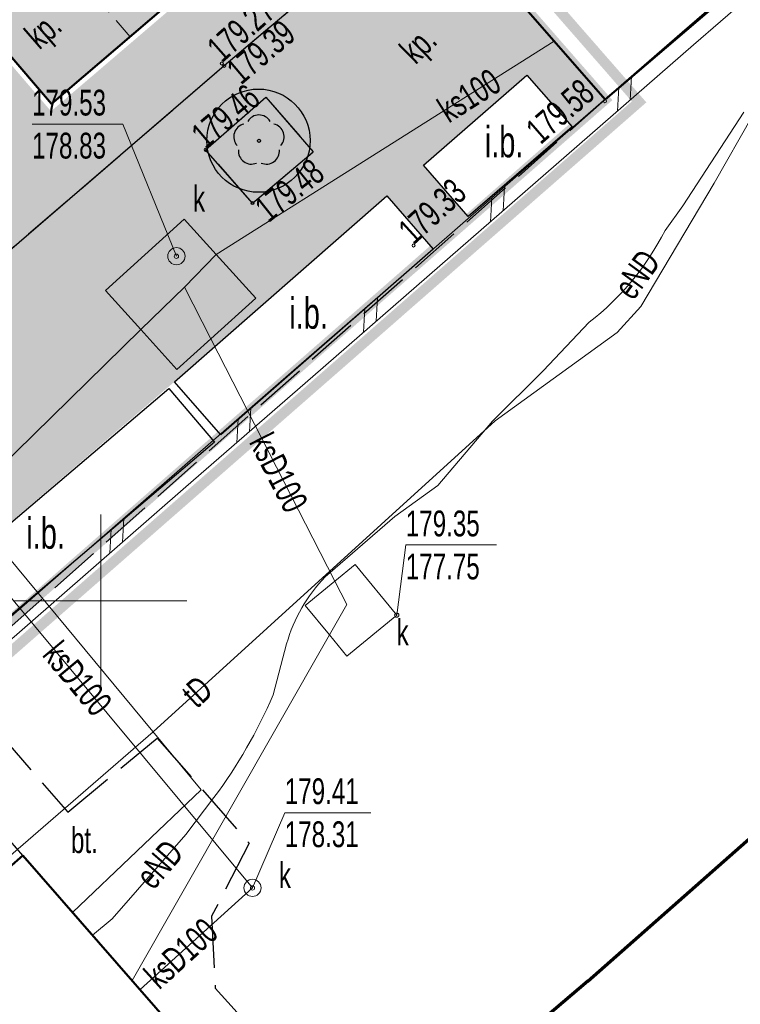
# Model space of a CAD drawing. Header units: metres. Extents: x 7429064 to 7431133, y 5709479 to 5714472.
# Tile 75 of 140: x 7429648 to 7429669, y 5709938 to 5709967. Entities that reach past the tile are written whole.
import ezdxf
from ezdxf.enums import TextEntityAlignment as Align

# ---------------------------------------------------------------- set-up
doc = ezdxf.new("R2010")
doc.units = ezdxf.units.M
for name, pattern in [('1', [0]), ('2_BUIB12_02', [0]), ('2_KTKR01', [0]), ('2_KTPL01', [2, 1.5, -0.5]), ('3_1', [0]), ('3_BUIB12_03', [0]), ('3_EGBU_A', [0]), ('3_KTKR01', [0]), ('3_KTPL01', [2, 1.5, -0.5]), ('4_SUBP02_05', [0]), ('4_SUPE_01', [0]), ('4_SUPK_01', [0]), ('4_SUPT_01', [0]), ('4_SUPW_01', [0]), ('4_SUUS15_15', [0]), ('7_1', [0]), ('7_14', [1, -1]), ('7_SUBP02_05', [0]), ('7_SUPE_01', [0]), ('7_SUPK_01', [0]), ('7_SUPT_01', [0]), ('7_SUPW_01', [0]), ('7_SUUS15_15', [0]), ('DASHED2', [0.375, 0.25, -0.125]), ('HIDDEN', [0.375, 0.25, -0.125])]:
    doc.linetypes.add(name, pattern=pattern)
doc.layers.add('_1_Mapa', color=7, linetype='Continuous')
doc.layers.add('_D_7_CZASOWE ZAJĘCIE_PRZEBUDOWA SIECI', color=7, linetype='HIDDEN', lineweight=50, true_color=0xd16900)
for name, color, linetype, lineweight in [('_D_7_PAS DROGOWY_PODZIAL', 1, 'Continuous', 50), ('_D_7_TEREN NIEZBEDNY DLA OB_BUD', 252, 'HIDDEN', 50), ('_D_8_Wymiary', 7, 'Continuous', 20), ('BUIB_E_T_6', 252, 'Continuous', 18), ('BUIB_L_1', 252, 'Continuous', 18), ('BUIB_L_10', 252, '2_BUIB12_02', 25), ('D_1_LINIA_KRAWĘŻNIK_BET_20_30 WYN 12 CM - III', 7, 'Continuous', 50), ('Dr-Krawędż nawierzchni', 250, 'DASHED2', 18), ('EGBB_L_0', 252, '3_EGBU_A', 50), ('EGBB_L_1', 252, '3_EGBU_A', 50), ('KRZYZE_L_0', 252, '1', 18), ('KTKR_L_0', 252, '2_KTKR01', 30), ('KTPL_E_T_0', 252, 'Continuous', 15), ('KTPL_L_0', 252, '2_KTPL01', 30), ('OBOP_T_1', 82, 'Continuous', 30), ('RTPW_T_1', 252, 'Continuous', 15), ('SUBK_L_0', 252, '4_SUBP02_05', 18), ('SUPE_E_T_3', 252, 'Continuous', 15), ('SUPE_L_3', 252, '4_SUPE_01', 18), ('SUPK_E_T_4', 252, 'Continuous', 15), ('SUPK_L_4', 252, '4_SUPK_01', 18), ('SUPT_E_T_0', 252, 'Continuous', 15), ('SUPT_L_0', 252, '4_SUPT_01', 18), ('SUPW_L_0', 252, '4_SUPW_01', 18), ('SUTK_T_0', 252, 'Continuous', 18), ('SUUK_E_T_3', 252, 'Continuous', 15), ('SUUK_E_T_9', 252, 'Continuous', 15), ('SUUK_L_3', 252, '4_SUUS15_15', 18), ('SUUK_T_2', 252, 'Continuous', 18), ('SUUK_T_4', 252, 'Continuous', 18), ('zakres', 252, 'Continuous', 70)]:
    doc.layers.add(name, color=color, linetype=linetype, lineweight=lineweight)
doc.layers.add('D_1_LINIA_OBRZEŻE_BET_6x30cm - III', color=24, linetype='Continuous', lineweight=30, transparency=0.3)
for name, color, linetype, lineweight, true_color, transparency in [('D_2_HECZ_CHODNIK_KOSTKA', 7, 'Continuous', 0, 0xf7f588, 0.35), ('D_2_HECZ_DROGI KOSTKA', 7, 'Continuous', 13, 0xffbea8, 0.3), ('D_2_HECZ_ZIELEN', 7, 'Continuous', 13, 0xd6ffd6, 0.3)]:
    doc.layers.add(name, color=color, linetype=linetype, lineweight=lineweight, true_color=true_color, transparency=transparency)
doc.styles.add('major_arial', font='arial.ttf')
doc.styles.add('Styl Arial', font='arial.ttf', dxfattribs={"width": 0.8, "height": 0.9})
doc.dimstyles.new('1_500', dxfattribs={"dimtxt": 0.9, "dimasz": 1, "dimexe": 0.18, "dimexo": 0, "dimgap": 0.2, "dimtad": 4, "dimzin": 0, "dimdsep": 46, "dimtxsty": 'Styl Arial', "dimcen": 0.25, "dimclrd": 256, "dimclre": 256, "dimclrt": 256, "dimazin": 0, "dimtfac": 1, "dimtix": 1, "dimtmove": 1, "dimatfit": 3, "dimfxl": 0.18, "dimtolj": 1, "dimtzin": 0, "dimlwd": -1, "dimlwe": -1, "dimarcsym": 0})
doc.dimstyles.new('major_500', dxfattribs={"dimtxt": 0.8, "dimasz": 0.8, "dimexe": 0.5, "dimexo": 1, "dimgap": 0.3, "dimtad": 1, "dimzin": 1, "dimdsep": 46, "dimtxsty": 'major_arial', "dimcen": 0, "dimse1": 1, "dimse2": 1, "dimaunit": 1, "dimadec": 1, "dimazin": 0, "dimtfac": 1, "dimtix": 1, "dimtmove": 0, "dimatfit": 3, "dimfxl": 2, "dimfxlon": 1, "dimtolj": 1, "dimarcsym": 0})

# ---------------------------------------------------------------- blocks, each defined once
blk = doc.blocks.new('*D32')
at = {"layer": '_D_8_Wymiary', "transparency": 16777216}
blk.add_line((7429642.657, 5709976.678), (7429640.03, 5709979.447), dxfattribs=at)
blk.add_solid([(7429640.091, 5709979.504), (7429639.97, 5709979.389), (7429639.686, 5709979.81)], dxfattribs=at)
at = {"layer": 'Defpoints', "color": 0, "transparency": 16777216}
for p in [(7429639.686, 5709979.81), (7429660.334, 5709958.046)]:
    blk.add_point(p, dxfattribs=at)
at = {"layer": '_D_8_Wymiary', "transparency": 16777216, "insert": (7429641.11, 5709977.496), "char_height": 0.9, "attachment_point": 5, "rotation": 133.4931, "style": 'Styl Arial'}
blk.add_mtext('\\A1;R30.00', dxfattribs=at)
blk = doc.blocks.new('*D43')
at = {"layer": '_D_8_Wymiary', "color": 0, "lineweight": -2, "transparency": 16777216}
for p, q in [((7429660.753, 5709977.886), (7429659.127, 5709979.786)), ((7429646.385, 5709968.222), (7429658.845, 5709978.886)), ((7429646.298, 5709967.093), (7429645.452, 5709968.082))]:
    blk.add_line(p, q, dxfattribs=at)
at = {"layer": '_D_8_Wymiary', "color": 0, "transparency": 16777216}
for points in [[(7429658.758, 5709978.987), (7429658.931, 5709978.784), (7429659.452, 5709979.406)], [(7429646.298, 5709968.323), (7429646.472, 5709968.121), (7429645.777, 5709967.702)]]:
    blk.add_solid(points, dxfattribs=at)
at = {"layer": 'Defpoints', "color": 0, "transparency": 16777216}
for p in [(7429659.452, 5709979.406), (7429662.249, 5709976.138), (7429646.948, 5709966.333)]:
    blk.add_point(p, dxfattribs=at)
at = {"layer": '_D_8_Wymiary', "color": 0, "transparency": 16777216, "insert": (7429648.073, 5709971.479), "char_height": 0.8, "attachment_point": 5, "rotation": 40.559, "style": 'major_arial'}
blk.add_mtext('\\A1;6szt.x3.00\\P18.00', dxfattribs=at)
blk = doc.blocks.new('3_OBOP02_01')
at = {"linetype": 'Continuous'}
blk.add_circle((0, 0), 0.045, dxfattribs=at)
for centre, start, end in [((0, 0.375), 30.1401, 149.8599), ((-0.357, 0.116), 102.1445, 221.86), ((0.357, 0.116), 318.14, 77.8555), ((-0.22, -0.303), 174.1482, 293.8542), ((0.22, -0.303), 246.1458, 5.8518)]:
    blk.add_arc(centre, 0.375, start, end, dxfattribs=at)
blk = doc.blocks.new('3_RTPW02')
at = {"linetype": 'Continuous'}
blk.add_circle((0, 0), 0.045, dxfattribs=at)
blk = doc.blocks.new('7_SUPS01_05')
at = {"linetype": 'Continuous'}
blk.add_circle((0, 0), 0.0625, dxfattribs=at)
blk = doc.blocks.new('7_SUUS22_01')
at = {"linetype": 'Continuous'}
blk.add_circle((0, 0), 0.25, dxfattribs=at)
blk = doc.blocks.new('7_SUUS15_05')
at = {"linetype": 'Continuous'}
blk.add_circle((0, 0), 0.25, dxfattribs=at)
blk = doc.blocks.new('X-ref_MDCP_Szara')
at = {"layer": 'BUIB_L_1', "linetype": '3_1'}
for p, q in [((7429666.889, 5709966.525), (7429670.575, 5709969.736)), ((7429667.218, 5709966.148), (7429670.903, 5709969.359)), ((7429663.204, 5709963.314), (7429666.889, 5709966.525)), ((7429663.532, 5709962.937), (7429667.218, 5709966.148)), ((7429665.375, 5709964.543), (7429665.415, 5709965.241)), ((7429665.006, 5709964.222), (7429665.046, 5709964.92)), ((7429659.518, 5709960.103), (7429663.204, 5709963.314)), ((7429659.846, 5709959.726), (7429663.532, 5709962.937)), ((7429661.689, 5709961.332), (7429661.729, 5709962.03)), ((7429661.321, 5709961.01), (7429661.361, 5709961.708)), ((7429655.832, 5709956.892), (7429659.518, 5709960.103)), ((7429656.161, 5709956.515), (7429659.846, 5709959.726)), ((7429658.004, 5709958.12), (7429658.044, 5709958.818)), ((7429657.635, 5709957.799), (7429657.675, 5709958.497)), ((7429652.147, 5709953.681), (7429655.832, 5709956.892)), ((7429652.475, 5709953.304), (7429656.161, 5709956.515)), ((7429654.318, 5709954.909), (7429654.358, 5709955.607)), ((7429653.95, 5709954.588), (7429653.99, 5709955.286)), ((7429648.461, 5709950.47), (7429652.147, 5709953.681)), ((7429648.79, 5709950.093), (7429652.475, 5709953.304)), ((7429650.633, 5709951.698), (7429650.673, 5709952.396)), ((7429650.264, 5709951.377), (7429650.304, 5709952.075)), ((7429644.776, 5709947.258), (7429648.461, 5709950.47)), ((7429645.104, 5709946.882), (7429648.79, 5709950.093))]:
    blk.add_line(p, q, dxfattribs=at)
at = {"layer": 'BUIB_L_10', "linetype": '3_BUIB12_03'}
for p, q in [((7429659.38, 5709962.66), (7429662.38, 5709965.27)), ((7429662.38, 5709965.27), (7429663.69, 5709963.77)), ((7429663.69, 5709963.77), (7429660.67, 5709961.16)), ((7429660.67, 5709961.16), (7429659.38, 5709962.66)), ((7429652.14, 5709956.36), (7429658.31, 5709961.76)), ((7429658.31, 5709961.76), (7429659.66, 5709960.21)), ((7429659.66, 5709960.21), (7429653.49, 5709954.82)), ((7429653.49, 5709954.82), (7429652.14, 5709956.36)), ((7429643.5, 5709948.96), (7429651.98, 5709956.17)), ((7429651.98, 5709956.17), (7429653.31, 5709954.61)), ((7429653.31, 5709954.61), (7429644.83, 5709947.4))]:
    blk.add_line(p, q, dxfattribs=at)
at = {"layer": 'EGBB_L_0', "linetype": '3_EGBU_A'}
for p, q in [((7429669.58, 5709968.78), (7429664.65, 5709964.56)), ((7429664.65, 5709964.56), (7429661.84, 5709967.78))]:
    blk.add_line(p, q, dxfattribs=at)
at = {"layer": 'EGBB_L_1', "linetype": '3_EGBU_A'}
for p, q in [((7429640.069, 5709935.886), (7429647.742, 5709942.594)), ((7429647.742, 5709942.594), (7429654.681, 5709934.641))]:
    blk.add_line(p, q, dxfattribs=at)
at = {"layer": 'KRZYZE_L_0', "linetype": '1'}
for p, q in [((7429650, 5709947.5), (7429650, 5709952.5)), ((7429647.5, 5709950), (7429652.5, 5709950))]:
    blk.add_line(p, q, dxfattribs=at)
at = {"layer": 'KTKR_L_0', "linetype": '3_KTKR01'}
for p, q in [((7429659.489, 5709970.55), (7429653.59, 5709965.54)), ((7429653.59, 5709965.54), (7429639.515, 5709953.429)), ((7429653.046, 5709963.102), (7429654.795, 5709964.634)), ((7429654.795, 5709964.634), (7429656.176, 5709963.046)), ((7429654.408, 5709961.554), (7429653.046, 5709963.102)), ((7429654.408, 5709961.554), (7429656.176, 5709963.046))]:
    blk.add_line(p, q, dxfattribs=at)
at = {"layer": 'KTPL_L_0', "linetype": '3_KTPL01'}
for p, q in [((7429659.489, 5709970.55), (7429653.59, 5709965.54)), ((7429664.65, 5709964.56), (7429661.84, 5709967.78)), ((7429653.59, 5709965.54), (7429639.515, 5709953.429)), ((7429653.046, 5709963.102), (7429654.795, 5709964.634)), ((7429654.795, 5709964.634), (7429656.176, 5709963.046)), ((7429645.676, 5709947.721), (7429664.65, 5709964.56)), ((7429654.408, 5709961.554), (7429653.046, 5709963.102)), ((7429654.408, 5709961.554), (7429656.176, 5709963.046)), ((7429645.676, 5709947.721), (7429649.043, 5709943.857)), ((7429647.742, 5709942.594), (7429644.29, 5709946.55)), ((7429649.043, 5709943.857), (7429651.643, 5709946.008)), ((7429651.643, 5709946.008), (7429654.317, 5709942.95)), ((7429654.317, 5709942.95), (7429653.22, 5709940.829)), ((7429654.681, 5709934.641), (7429647.742, 5709942.594)), ((7429653.22, 5709940.829), (7429653.327, 5709938.74)), ((7429653.327, 5709938.74), (7429657.879, 5709933.659))]:
    blk.add_line(p, q, dxfattribs=at)
at = {"layer": 'SUBK_L_0', "linetype": '7_SUBP02_05'}
for p, q in [((7429652.427, 5709961.086), (7429650.137, 5709959.011)), ((7429653.354, 5709960.062), (7429652.427, 5709961.086)), ((7429654.502, 5709958.795), (7429653.354, 5709960.062)), ((7429650.137, 5709959.011), (7429651.166, 5709957.876)), ((7429653.198, 5709957.613), (7429654.502, 5709958.795)), ((7429651.166, 5709957.876), (7429652.213, 5709956.72)), ((7429652.213, 5709956.72), (7429653.198, 5709957.613))]:
    blk.add_line(p, q, dxfattribs=at)
at = {"layer": 'SUPE_L_3', "linetype": '7_SUPE_01'}
for p, q in [((7429666.91, 5709961.47), (7429668.68, 5709964.2)), ((7429666.39, 5709960.76), (7429666.91, 5709961.47)), ((7429662.85, 5709956.68), (7429664.19, 5709958.09)), ((7429661.38, 5709955.22), (7429662.85, 5709956.68)), ((7429659.79, 5709953.35), (7429661.38, 5709955.22)), ((7429658.54, 5709952.45), (7429659.79, 5709953.35)), ((7429656.52, 5709950.69), (7429658.54, 5709952.45)), ((7429655.01, 5709947.26), (7429655.4, 5709948.75)), ((7429652.47, 5709943.21), (7429653.29, 5709944.28)), ((7429650.33, 5709940.75), (7429652.47, 5709943.21)), ((7429649.759, 5709940.283), (7429650.33, 5709940.75))]:
    blk.add_line(p, q, dxfattribs=at)
for centre, radius, start, end in [((7429659.286, 5709964.372), 7.97, 307.9773, 333.0477), ((7429659.86, 5709947.469), 4.64, 136.0328, 163.9698), ((7429641.515, 5709953.063), 14.69, 323.2818, 336.7327)]:
    blk.add_arc(centre, radius, start, end, dxfattribs=at)
at = {"layer": 'SUPK_L_4', "linetype": '7_SUPK_01'}
for p, q in [((7429653.354, 5709960.062), (7429663.171, 5709966.255)), ((7429651.166, 5709957.876), (7429645.513, 5709952.343)), ((7429653.198, 5709957.613), (7429656.802, 5709950.567)), ((7429654.409, 5709941.654), (7429645.513, 5709952.343)), ((7429656.643, 5709949.009), (7429650.91, 5709938.964)), ((7429651.142, 5709938.697), (7429654.409, 5709941.654))]:
    blk.add_line(p, q, dxfattribs=at)
at = {"layer": 'SUPK_L_4', "linetype": '7_1'}
for p, q in [((7429663.171, 5709966.255), (7429653.354, 5709960.062)), ((7429653.354, 5709960.062), (7429652.431, 5709959.113)), ((7429651.166, 5709957.876), (7429652.431, 5709959.113)), ((7429653.198, 5709957.613), (7429652.431, 5709959.113)), ((7429645.513, 5709952.343), (7429651.166, 5709957.876)), ((7429656.802, 5709950.567), (7429653.198, 5709957.613)), ((7429654.409, 5709941.654), (7429645.513, 5709952.343)), ((7429657.147, 5709949.892), (7429656.802, 5709950.567)), ((7429657.147, 5709949.892), (7429656.643, 5709949.009)), ((7429656.643, 5709949.009), (7429650.91, 5709938.964)), ((7429651.142, 5709938.697), (7429654.409, 5709941.654))]:
    blk.add_line(p, q, dxfattribs=at)
at = {"layer": 'SUPK_L_4', "linetype": '7_14'}
for p, q in [((7429653.354, 5709960.062), (7429652.431, 5709959.113)), ((7429652.431, 5709959.113), (7429651.166, 5709957.876)), ((7429652.431, 5709959.113), (7429653.198, 5709957.613)), ((7429656.802, 5709950.567), (7429657.147, 5709949.892)), ((7429657.147, 5709949.892), (7429656.643, 5709949.009))]:
    blk.add_line(p, q, dxfattribs=at)
at = {"layer": 'SUPT_L_0', "linetype": '7_SUPT_01'}
for p, q in [((7429667.82, 5709962.13), (7429668.93, 5709964.09)), ((7429665.69, 5709958.55), (7429667.82, 5709962.13)), ((7429665, 5709957.79), (7429665.69, 5709958.55)), ((7429661.46, 5709955.23), (7429665, 5709957.79)), ((7429661.46, 5709955.23), (7429651.52, 5709946.19)), ((7429651.52, 5709946.19), (7429646.46, 5709941.8))]:
    blk.add_line(p, q, dxfattribs=at)
at = {"layer": 'SUPW_L_0', "linetype": '7_SUPW_01'}
for p, q in [((7429637.103, 5709963.604), (7429652.918, 5709944.5)), ((7429652.918, 5709944.5), (7429649.185, 5709940.941))]:
    blk.add_line(p, q, dxfattribs=at)
at = {"layer": 'SUPW_L_0', "linetype": '7_1'}
for p, q in [((7429637.103, 5709963.604), (7429652.918, 5709944.5)), ((7429652.918, 5709944.5), (7429649.185, 5709940.941))]:
    blk.add_line(p, q, dxfattribs=at)
at = {"layer": 'SUTK_T_0', "linetype": 'Continuous'}
for p, q in [((7429648.008, 5709963.848), (7429650.641, 5709963.848)), ((7429652.2, 5709960.01), (7429650.641, 5709963.848)), ((7429658.599, 5709949.582), (7429658.862, 5709951.619)), ((7429658.862, 5709951.619), (7429661.495, 5709951.619)), ((7429654.409, 5709941.654), (7429655.347, 5709943.838)), ((7429655.347, 5709943.838), (7429657.844, 5709943.838))]:
    blk.add_line(p, q, dxfattribs=at)
at = {"layer": 'SUUK_L_3', "linetype": '7_SUUS15_15'}
for p, q in [((7429657.389, 5709951.051), (7429656.802, 5709950.567)), ((7429658.599, 5709949.582), (7429657.389, 5709951.051)), ((7429656.802, 5709950.567), (7429655.942, 5709949.86)), ((7429655.942, 5709949.86), (7429656.643, 5709949.009)), ((7429657.153, 5709948.39), (7429658.599, 5709949.582)), ((7429656.643, 5709949.009), (7429657.153, 5709948.39))]:
    blk.add_line(p, q, dxfattribs=at)
at = {"layer": 'zakres', "linetype": 'Continuous', "lineweight": 70, "flags": 128}
for points in [[(7429664.145, 5709938.943), (7429852.365, 5710105.124), (7429894.812, 5710142.052)], [(7429664.145, 5709938.943), (7429404.226, 5709717.554)]]:
    blk.add_lwpolyline(points, dxfattribs=at)
at = {"layer": 'OBOP_T_1'}
blk.add_blockref('3_OBOP02_01', (7429654.596, 5709963.364), dxfattribs=at)
at = {"layer": 'RTPW_T_1'}
for p in [(7429653.52, 5709965.61), (7429653.59, 5709965.54), (7429664.645, 5709964.515), (7429653.046, 5709963.102), (7429654.408, 5709961.554), (7429659.087, 5709960.32)]:
    blk.add_blockref('3_RTPW02', p, dxfattribs=at)
at = {"layer": 'SUTK_T_0'}
for p in [(7429652.2, 5709960.01), (7429658.599, 5709949.582), (7429654.409, 5709941.654)]:
    blk.add_blockref('7_SUPS01_05', p, dxfattribs=at)
at = {"layer": 'SUUK_T_2'}
blk.add_blockref('7_SUUS15_05', (7429654.409, 5709941.654), dxfattribs=at)
at = {"layer": 'SUUK_T_4'}
blk.add_blockref('7_SUUS22_01', (7429652.2, 5709960.01), dxfattribs=at)
at = {"layer": 'BUIB_E_T_6', "width": 0.7}
for p in [(7429661.155, 5709963.335), (7429655.476, 5709958.353), (7429647.838, 5709951.96)]:
    blk.add_text('i.b.', height=0.9, dxfattribs=at).set_placement(p, align=Align.MIDDLE_LEFT)
at = {"layer": 'KTPL_E_T_0', "width": 0.7}
for rotation, p in [(41.0091, (7429648.387, 5709966.509)), (44.384, (7429659.285, 5709966.086))]:
    blk.add_text('kp.', height=0.75, rotation=rotation, dxfattribs=at).set_placement(p, align=Align.MIDDLE)
blk.add_text('bt.', height=0.75, dxfattribs=at).set_placement((7429649.526, 5709943.057), align=Align.MIDDLE)
at = {"layer": 'RTPW_T_1', "width": 0.7}
for s, rotation, p in [('179.27', 41.3534, (7429653.52, 5709965.61)), ('179.46', 40.1352, (7429653.046, 5709963.102)), ('179.33', 42.3676, (7429659.087, 5709960.32))]:
    blk.add_text(s, height=0.75, rotation=rotation, dxfattribs=at).set_placement(p)
for s, rotation, p in [('179.39', 40.3407, (7429653.59, 5709965.54)), ('179.48', 38.542, (7429654.408, 5709961.554))]:
    blk.add_text(s, height=0.75, rotation=rotation, dxfattribs=at).set_placement(p, align=Align.TOP_LEFT)
blk.add_text('179.58', height=0.75, rotation=41.1215, dxfattribs=at).set_placement((7429664.394, 5709964.647), align=Align.RIGHT)
at = {"layer": 'SUPE_E_T_3', "width": 0.7}
for rotation, p in [(53.8478, (7429665.578, 5709959.48)), (48.9794, (7429651.71, 5709942.337))]:
    blk.add_text('eND', height=0.75, rotation=rotation, dxfattribs=at).set_placement(p, align=Align.MIDDLE)
at = {"layer": 'SUPK_E_T_4', "width": 0.7}
for s, rotation, p in [('ks100', 32.2494, (7429660.694, 5709964.693)), ('ksD100', 297.0894, (7429655.185, 5709953.728)), ('ksD100', 309.7702, (7429649.339, 5709947.746)), ('ksD100', 42.1553, (7429652.322, 5709939.765))]:
    blk.add_text(s, height=0.75, rotation=rotation, dxfattribs=at).set_placement(p, align=Align.MIDDLE)
at = {"layer": 'SUPT_E_T_0', "width": 0.7}
blk.add_text('tD', height=0.75, rotation=42.2852, dxfattribs=at).set_placement((7429652.802, 5709947.356), align=Align.MIDDLE)
at = {"layer": 'SUTK_T_0', "width": 0.7}
for s, p in [('179.53', (7429648.008, 5709964.848)), ('178.83', (7429648.008, 5709963.598)), ('179.35', (7429658.862, 5709952.619)), ('177.75', (7429658.862, 5709951.369)), ('179.41', (7429655.347, 5709944.838)), ('178.31', (7429655.347, 5709943.588))]:
    blk.add_text(s, height=0.75, dxfattribs=at).set_placement(p, align=Align.TOP_LEFT)
at = {"layer": 'SUUK_E_T_3', "width": 0.7}
blk.add_text('k', height=0.75, dxfattribs=at).set_placement((7429652.681, 5709961.309))
at = {"layer": 'SUUK_E_T_9', "width": 0.7}
for p in [(7429658.593, 5709948.707), (7429655.176, 5709941.648)]:
    blk.add_text('k', height=0.75, dxfattribs=at).set_placement(p)

msp = doc.modelspace()

# ---------------------------------------------------------------- hatches: boundary and pattern name
at = {"layer": 'D_2_HECZ_CHODNIK_KOSTKA', "transparency": 33554585}
h = msp.add_hatch(color=256, dxfattribs=at)
h.dxf.hatch_style = 1
h.paths.add_polyline_path([(7429638.934, 5709954.087), (7429640.777, 5709951.999), (7429638.441, 5709949.938), (7429636.626, 5709951.994)], flags=16)
edge = h.paths.add_edge_path(flags=16)
edge.add_arc((7429654.582, 5709963.368), 1.5, 0, 360)
h.paths.add_polyline_path([(7429662.693, 5709978.696), (7429660.193, 5709981.617), (7429660.302, 5709983.027), (7429663.87, 5709986.081), (7429664.797, 5709985.745), (7429665.85, 5709979.514), (7429664.189, 5709978.469)], flags=16)
edge = h.paths.add_edge_path(flags=16)
edge.add_arc((7429638.601, 5709947.846), 0.045, 131.8272, 219.3849)
edge.add_line((7429638.566, 5709947.817), (7429636.832, 5709946.394))
edge.add_line((7429636.832, 5709946.394), (7429635.391, 5709947.983))
edge.add_line((7429635.391, 5709947.983), (7429637.179, 5709949.435))
edge.add_line((7429637.179, 5709949.435), (7429638.571, 5709947.879))
edge = h.paths.add_edge_path(flags=16)
edge.add_arc((7429645.82, 5709955.199), 1.5, 0, 180)
edge.add_arc((7429645.82, 5709955.199), 1.5, 180, 360)
edge = h.paths.add_edge_path()
edge.add_line((7429712.034, 5710029.935), (7429658.242, 5709983.896))
edge.add_arc((7429659.833, 5709982.472), 2.136, 138.1636, 217.4167)
edge.add_line((7429658.137, 5709981.174), (7429662.461, 5709976.122))
edge.add_line((7429662.461, 5709976.122), (7429648.558, 5709964.222))
edge.add_line((7429648.558, 5709964.222), (7429646.835, 5709966.236))
edge.add_line((7429646.835, 5709966.236), (7429635.022, 5709956.126))
edge.add_arc((7429638.273, 5709952.327), 5, 130.559, 179.1421)
edge.add_line((7429633.274, 5709952.402), (7429636.193, 5709940.012))
edge.add_line((7429636.193, 5709940.012), (7429636.937, 5709940.297))
edge.add_line((7429636.937, 5709940.297), (7429638.161, 5709941.514))
edge.add_line((7429638.161, 5709941.514), (7429636.84, 5709943.07))
edge.add_line((7429636.84, 5709943.07), (7429641.44, 5709947.06))
edge.add_line((7429641.44, 5709947.06), (7429642.8, 5709945.53))
edge.add_line((7429642.8, 5709945.53), (7429644.87, 5709947.34))
edge.add_line((7429644.87, 5709947.34), (7429643.5, 5709948.96))
edge.add_line((7429643.5, 5709948.96), (7429652.14, 5709956.36))
edge.add_line((7429652.14, 5709956.36), (7429658.31, 5709961.76))
edge.add_line((7429658.31, 5709961.76), (7429659.652, 5709960.219))
edge.add_line((7429659.652, 5709960.219), (7429660.67, 5709961.16))
edge.add_line((7429660.67, 5709961.16), (7429659.38, 5709962.66))
edge.add_line((7429659.38, 5709962.66), (7429662.38, 5709965.27))
edge.add_line((7429662.38, 5709965.27), (7429663.721, 5709963.735))
edge.add_line((7429663.721, 5709963.735), (7429664.65, 5709964.56))
edge.add_line((7429664.65, 5709964.56), (7429661.84, 5709967.78))
edge.add_line((7429661.84, 5709967.78), (7429666.72, 5709971.95))
edge.add_line((7429666.72, 5709971.95), (7429664.152, 5709974.98))
edge.add_line((7429664.152, 5709974.98), (7429668.661, 5709978.913))
edge.add_line((7429668.661, 5709978.913), (7429667.19, 5709980.588))
edge.add_line((7429667.19, 5709980.588), (7429666.126, 5709986.882))
edge.add_line((7429666.126, 5709986.882), (7429666.719, 5709988.519))
edge.add_line((7429666.719, 5709988.519), (7429714.477, 5710029.393))
edge.add_line((7429714.477, 5710029.393), (7429714.151, 5710029.773))
edge.add_line((7429714.151, 5710029.773), (7429712.034, 5710029.935))
edge = h.paths.add_edge_path()
edge.add_line((7429827.678, 5710127.816), (7429718.119, 5710035.128))
edge.add_line((7429718.119, 5710035.128), (7429717.952, 5710033.022))
edge.add_line((7429717.952, 5710033.022), (7429718.278, 5710032.643))
edge.add_line((7429718.278, 5710032.643), (7429831.149, 5710128.133))
edge.add_arc((7429829.636, 5710125.542), 3, 59.7039, 130.7355)
at = {"layer": 'D_2_HECZ_DROGI KOSTKA'}
h = msp.add_hatch(color=256, dxfattribs=at)
h.dxf.hatch_style = 1
edge = h.paths.add_edge_path()
edge.add_line((7429657.762, 5709983.288), (7429642.203, 5709969.971))
edge.add_arc((7429642.828, 5709968.072), 2, 40.559, 108.2274, ccw=False)
edge.add_line((7429644.348, 5709969.372), (7429648.574, 5709964.434))
edge.add_line((7429648.574, 5709964.434), (7429662.249, 5709976.138))
edge.add_line((7429662.249, 5709976.138), (7429658.023, 5709981.076))
edge.add_arc((7429659.542, 5709982.377), 2, 152.8907, 220.559, ccw=False)
at = {"layer": 'D_2_HECZ_ZIELEN'}
h = msp.add_hatch(color=256, dxfattribs=at)
h.dxf.hatch_style = 1
h.paths.add_polyline_path([(7429656.082, 5709963.368, 1), (7429653.082, 5709963.368, 1)])

# ---------------------------------------------------------------- linework, layer by layer
at = {"layer": '_D_7_CZASOWE ZAJĘCIE_PRZEBUDOWA SIECI', "ltscale": 10, "const_width": 0.3, "flags": 128}
msp.add_lwpolyline([(7429673.124, 5709983.045), (7429673.241, 5709982.907), (7429664.152, 5709974.98), (7429666.72, 5709971.95), (7429661.84, 5709967.78), (7429664.65, 5709964.56), (7429636.77, 5709940.15), (7429615.674, 5709934.511)], dxfattribs=at)
at = {"layer": '_D_7_PAS DROGOWY_PODZIAL', "ltscale": 0.2, "const_width": 0.3, "flags": 128}
msp.add_lwpolyline([(7429615.633, 5709934.224), (7429622.39, 5709945.26), (7429630.21, 5709946.697), (7429673.124, 5709983.045), (7429668.8, 5709988.15)], dxfattribs=at)
at = {"layer": '_D_7_TEREN NIEZBEDNY DLA OB_BUD', "ltscale": 10, "const_width": 0.3, "flags": 128}
msp.add_lwpolyline([(7429838.642, 5710133.498), (7429838.163, 5710130.983), (7429669.785, 5709988.07), (7429674.221, 5709982.833), (7429665.132, 5709974.906), (7429667.705, 5709971.871), (7429662.832, 5709967.707), (7429665.637, 5709964.494), (7429637.109, 5709939.516), (7429616.438, 5709933.991), (7429410.711, 5709758.425), (7429398.46, 5709756.965), (7429363.725, 5709727.377), (7429364.497, 5709726.485), (7429330.157, 5709696.304), (7429317.553, 5709687.475), (7429303.139, 5709679.24), (7429296.402, 5709677.454), (7429295.854, 5709678.755), (7429285.213, 5709675.171), (7429285.468, 5709665.629), (7429278.469, 5709665.47), (7429278.347, 5709670.061), (7429254.481, 5709660.887), (7429229.937, 5709651.368), (7429224.487, 5709665.833), (7429244.657, 5709675.131), (7429249.847, 5709679.192), (7429269.079, 5709686.95), (7429282.549, 5709692.752), (7429296.468, 5709699.803), (7429307.464, 5709706.348), (7429318.986, 5709714.248), (7429330.313, 5709723.204), (7429495.004, 5709862.943), (7429615.273, 5709965.877), (7429632.42, 5709989.108), (7429648.373, 5710002.762), (7429661.377, 5710006.8), (7429669.911, 5710012.64), (7429707.476, 5710044.593), (7429834.508, 5710152.316), (7429838.121, 5710158.939), (7429844.755, 5710193.28), (7429843.741, 5710206.48), (7429852.314, 5710203.598), (7429849.368, 5710188.375), (7429850.227, 5710185.684), (7429848.746, 5710185.163), (7429846.827, 5710175.247), (7429842.58, 5710153.283), (7429856.534, 5710164.104), (7429864.199, 5710154.59)], close=True, dxfattribs=at)
at = {"layer": 'D_1_LINIA_KRAWĘŻNIK_BET_20_30 WYN 12 CM - III', "flags": 128}
msp.add_lwpolyline([(7429712.034, 5710029.935), (7429658.242, 5709983.896, 0.414214), (7429658.023, 5709981.076), (7429662.249, 5709976.138), (7429648.574, 5709964.434), (7429644.348, 5709969.372, 0.414214), (7429641.528, 5709969.591)], format="xyb", dxfattribs=at)
at = {"layer": 'D_1_LINIA_OBRZEŻE_BET_6x30cm - III'}
msp.add_circle((7429654.582, 5709963.368), 1.5, dxfattribs=at)
at = {"layer": 'Dr-Krawędż nawierzchni', "ltscale": 2.5, "flags": 128}
msp.add_lwpolyline([(7429650.853, 5709966.385), (7429645.326, 5709972.842)], dxfattribs=at)

# ---------------------------------------------------------------- block references
at = {"layer": '_1_Mapa'}
msp.add_blockref('X-ref_MDCP_Szara', (0, 0), dxfattribs=at)

# ---------------------------------------------------------------- dimensions: what is measured, and where the dimension line sits
at = {"layer": '_D_8_Wymiary'}
dim = msp.add_radius_dim(center=(7429660.334, 5709958.046), mpoint=(7429639.686, 5709979.81), dimstyle='1_500', override={"dimscale": 0.5}, dxfattribs=at)
dim.commit()
dim.dimension.update_dxf_attribs({"geometry": '*D32', "text_midpoint": (7429641.516, 5709977.881), "dimtype": 132})
dim = msp.add_linear_dim(base=(7429659.452, 5709979.406), p1=(7429646.948, 5709966.333), p2=(7429662.249, 5709976.138), angle=220.559, text='6szt.x3.00\\P<>', dimstyle='major_500', override={"dimse1": 0, "dimse2": 0, "dimtmove": 1}, dxfattribs=at)
dim.commit()
dim.dimension.update_dxf_attribs({"geometry": '*D43', "text_midpoint": (7429648.969, 5709970.433), "dimtype": 128})

doc.saveas('drawing.dxf')
